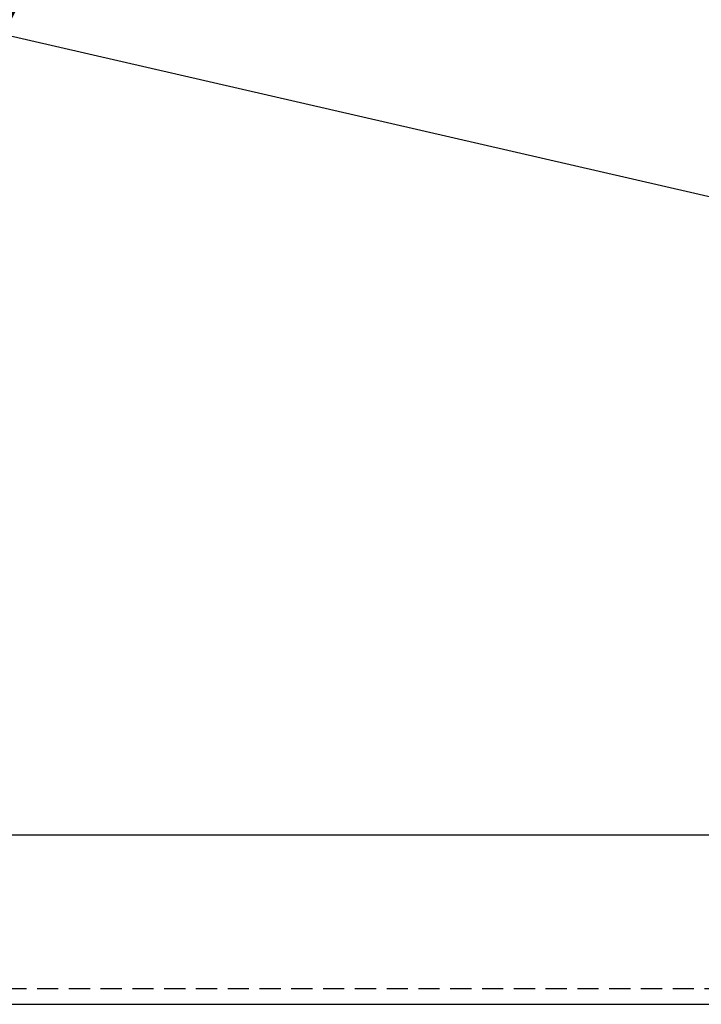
# Model space of a CAD drawing. Header units: feet. Extents: x -114 to 1432, y 355 to 669.
# Tile 125 of 197: x 1284 to 1292, y 456 to 468. Entities that reach past the tile are written whole.
import ezdxf
from ezdxf import colors
from ezdxf.entities.mleader import LeaderData, LeaderLine
from ezdxf.math import Vec2, Vec3

# ---------------------------------------------------------------- set-up
doc = ezdxf.new("R2010")
doc.units = ezdxf.units.FT
doc.header["$MEASUREMENT"] = 0
doc.linetypes.add('DOT', pattern=[0.25, 0, -0.25])
doc.linetypes.add('HIDDEN', pattern=[0.375, 0.25, -0.125])
for name, color, linetype in [('A-BULLETINBOARD', 3, 'Continuous'), ('A-HIDDEN', 8, 'DOT'), ('G-ANNO-TXT', 7, 'Continuous')]:
    doc.layers.add(name, color=color, linetype=linetype)
doc.styles.add('Arial', font='arial.ttf')

msp = doc.modelspace()

# ---------------------------------------------------------------- linework, layer by layer
at = {"layer": 'A-BULLETINBOARD', "linetype": 'Continuous'}
for points in [[(1296.5436, 456.1881), (1296.5436, 504.1881), (1248.5436, 504.1881), (1248.5436, 456.1881)], [(1294.5436, 458.1881), (1294.5436, 502.1881), (1250.5436, 502.1881), (1250.5436, 458.1881)]]:
    msp.add_lwpolyline(points, close=True, dxfattribs=at)
at = {"layer": 'A-HIDDEN', "linetype": 'HIDDEN'}
msp.add_lwpolyline([(1296.3561, 456.3756), (1296.3561, 504.0006), (1248.7311, 504.0006), (1248.7311, 456.3756)], close=True, dxfattribs=at)

# ---------------------------------------------------------------- leaders
at = {"layer": 'G-ANNO-TXT'}
ml = msp.add_multileader_mtext('Standard', dxfattribs=at)
ml.set_content('\\A1;{\\H0.7x;\\S3/16;}"%%Cx2.5" LAG\\PSCREW (TYP.)', color=7, style='Arial')
ml.set_leader_properties(color=2, linetype='ByLayer', lineweight=-1)
ml.build(insert=Vec2(0, 0))
ml.multileader.update_dxf_attribs({"dogleg_length": 0.125, "arrow_head_size": 2.88, "scale": 18})
ctx = ml.context
ctx.base_point, ctx.scale, ctx.char_height, ctx.arrow_head_size, ctx.landing_gap_size, ctx.plane_origin = Vec3(1260.3293, 473.5838), 18, 2.34, 2.88, 1.8, Vec3(1298.8393, 486.1881)
ctx.text_align_type = 1
notes = []
notes.append((ctx, [(0, (1, 1, 0), (1258.0793, 473.5838), (1, 0), 2.25, [(0, [(1297.2342, 464.5813)], 0, []), (1, [(1248.9781, 464.293)], 0, [])])]))
ctx.mtext.insert, ctx.mtext.alignment, ctx.mtext.flow_direction = Vec3(1273.2562, 475.0978), 2, 5
for ctx, leaders in notes:
    for number, flags, end, landing, length, lines in leaders:
        leader = LeaderData()
        leader.index, (leader.has_last_leader_line, leader.has_dogleg_vector, leader.attachment_direction) = number, flags
        leader.last_leader_point, leader.dogleg_vector, leader.dogleg_length = Vec3(end), Vec3(landing), length
        for number, points, colour, breaks in lines:
            line = LeaderLine()
            line.index, line.vertices, line.color, line.breaks = number, Vec3.list(points), colors.encode_raw_color(colour), breaks
            leader.lines.append(line)
        ctx.leaders.append(leader)

doc.saveas('drawing.dxf')
